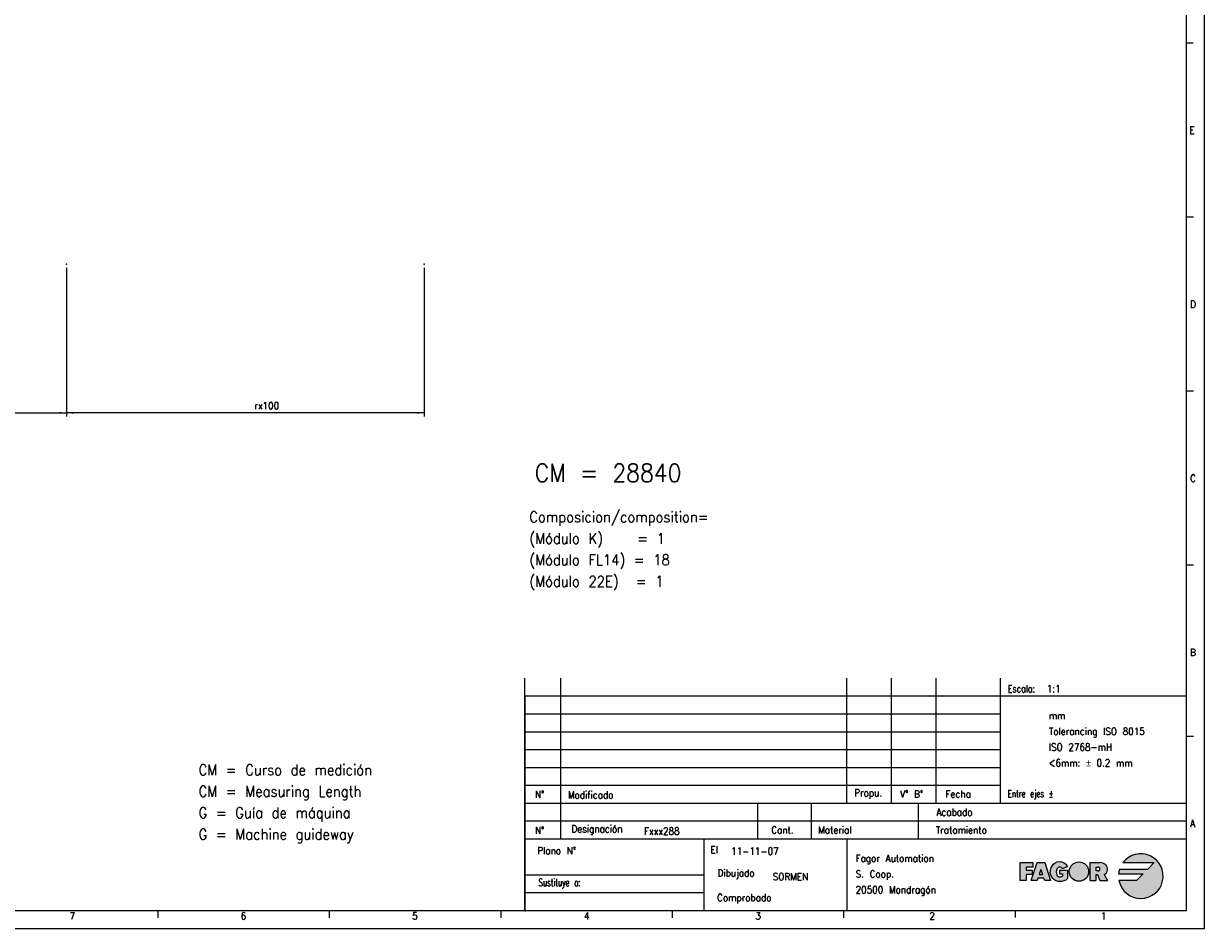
# Model space of a CAD drawing. Header units: inches. Extents: x -381 to 29822, y -418 to 176.
# Tile 9 of 49: x 129 to 459, y -418 to -165. Entities that reach past the tile are written whole.
import ezdxf

# ---------------------------------------------------------------- set-up
doc = ezdxf.new("R2010")
doc.units = ezdxf.units.IN
doc.layers.add('1', color=7, linetype='Continuous')
doc.styles.add('CONVERTER_12', font='txt.shx', dxfattribs={"width": 0.9})
doc.styles.add('CONVERTER_13', font='txt.shx', dxfattribs={"width": 0.72})
doc.styles.add('CONVERTER_14', font='txt.shx', dxfattribs={"width": 0.81})
doc.dimstyles.new('ME10_DIM_53', dxfattribs={"dimtxt": 2, "dimasz": 2, "dimexe": 1, "dimexo": 1, "dimgap": 1, "dimtad": 1, "dimdsep": 46, "dimtxsty": 'CONVERTER_12', "dimsah": 1, "dimcen": 0.09, "dimclrd": 2, "dimclre": 2, "dimclrt": 2, "dimadec": 0, "dimazin": 0, "dimtfac": 1, "dimtdec": 4, "dimtix": 1, "dimtmove": 0, "dimatfit": 3, "dimfxl": 1, "dimtolj": 1, "dimtzin": 0, "dimarcsym": 0})
doc.dimstyles.new('ME10_DIM_54', dxfattribs={"dimtxt": 2, "dimasz": 2, "dimexe": 1, "dimexo": 1, "dimgap": 1, "dimtad": 1, "dimdsep": 46, "dimtxsty": 'CONVERTER_12', "dimsah": 1, "dimcen": 0.09, "dimclrd": 2, "dimclre": 2, "dimclrt": 2, "dimadec": 0, "dimazin": 0, "dimtfac": 1, "dimtdec": 4, "dimtix": 1, "dimtmove": 0, "dimatfit": 3, "dimfxl": 1, "dimtolj": 1, "dimtzin": 0, "dimarcsym": 0})

# ---------------------------------------------------------------- blocks, each defined once
blk = doc.blocks.new('Alzado1__102', base_point=(-7.61971641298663, -226.9593064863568))
at = {"layer": '1', "color": 7}
blk.add_point((240.680731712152, -232.6909571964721), dxfattribs=at)
blk = doc.blocks.new('1__105', base_point=(-72.84170063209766, -239.5242131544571))
blk.add_blockref('Alzado1__102', (-7.61971641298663, -226.9593064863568))
blk = doc.blocks.new('*D163')
at = {"layer": '1', "color": 2, "linetype": 'Continuous'}
for p, q in [((40.68073171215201, -233.6909571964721), (40.68073171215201, -275.2266028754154)), ((140.680731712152, -233.6909571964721), (140.680731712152, -275.2266028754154)), ((40.68073171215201, -274.2266028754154), (140.680731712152, -274.2266028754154))]:
    blk.add_line(p, q, dxfattribs=at)
at = {"layer": '1', "color": 2}
for points in [[(42.68073171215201, -273.9632978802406), (42.68073171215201, -274.4899078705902), (40.68073171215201, -274.2266028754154)], [(138.680731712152, -274.4899078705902), (138.680731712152, -273.9632978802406), (140.680731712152, -274.2266028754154)]]:
    blk.add_solid(points, dxfattribs=at)
at = {"layer": '1', "color": 2, "insert": (93.1791434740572, -273.2266028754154), "char_height": 2, "attachment_point": 7, "rotation": 0.00013888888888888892, "line_spacing_factor": 0.60024009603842, "style": 'CONVERTER_12'}
blk.add_mtext('100', dxfattribs=at)
blk = doc.blocks.new('*D164')
at = {"layer": '1', "color": 2, "linetype": 'Continuous'}
for p, q in [((140.680731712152, -233.6909571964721), (140.680731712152, -275.2266028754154)), ((240.680731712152, -233.6909571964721), (240.680731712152, -275.2266028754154)), ((240.680731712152, -274.2266028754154), (140.680731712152, -274.2266028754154))]:
    blk.add_line(p, q, dxfattribs=at)
at = {"layer": '1', "color": 2}
for points in [[(142.680731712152, -273.9632978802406), (142.680731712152, -274.4899078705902), (140.680731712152, -274.2266028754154)], [(238.680731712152, -274.4899078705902), (238.680731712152, -273.9632978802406), (240.680731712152, -274.2266028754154)]]:
    blk.add_solid(points, dxfattribs=at)
at = {"layer": '1', "color": 2, "insert": (193.1950855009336, -273.2266108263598), "char_height": 2, "attachment_point": 7, "rotation": 0.00013888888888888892, "line_spacing_factor": 0.60024009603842, "style": 'CONVERTER_12'}
blk.add_mtext('\\C2;rx\\C2;100', dxfattribs=at)
blk = doc.blocks.new('1__106', base_point=(310, -313.5))
at = {"layer": '1', "color": 2, "insert": (270.1, -323.85), "char_height": 3, "attachment_point": 7, "line_spacing_factor": 1.20048019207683, "style": 'CONVERTER_12'}
blk.add_mtext('Composicion/composition=\\P(Módulo K)    = 1\\P(Módulo FL14) = 18\\P(Módulo 22E)  = 1', dxfattribs=at)
blk = doc.blocks.new('Pegar2', base_point=(310, -313.5))
at = {"layer": '1'}
blk.add_blockref('1__106', (310, -313.5), dxfattribs=at)
blk = doc.blocks.new('1__107', base_point=(310, -313.5))
blk.add_blockref('Pegar2', (310, -313.5))
blk = doc.blocks.new('Pegar3', base_point=(310, -313.5))
at = {"layer": '1'}
blk.add_blockref('1__107', (310, -313.5), dxfattribs=at)
blk = doc.blocks.new('1__108', base_point=(310, -313.5))
blk.add_blockref('Pegar3', (310, -313.5))
blk = doc.blocks.new('Pegar4', base_point=(310, -313.5))
at = {"layer": '1'}
blk.add_blockref('1__108', (310, -313.5), dxfattribs=at)
blk = doc.blocks.new('tolerancias', base_point=(401.8687695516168, -383.3796663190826))
at = {"layer": '1', "color": 7}
blk.add_point((401.8687695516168, -383.3796663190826), dxfattribs=at)
blk = doc.blocks.new('Marco_a1', base_point=(38.86876955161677, -121.3796663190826))
at = {"layer": '1', "linetype": 'Continuous'}
h = blk.add_hatch(color=2, dxfattribs=at)
edge = h.paths.add_edge_path()
edge.add_line((444.8404292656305, -400.0052611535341), (442.9654292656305, -401.8802611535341))
edge.add_line((442.9654292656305, -401.8802611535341), (435.1283092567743, -401.8802611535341))
edge.add_arc((441.0904292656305, -403.7552611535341), 6.250000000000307, 162.5423968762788, 174.2608295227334)
edge.add_line((434.871757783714, -403.1302611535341), (441.7154292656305, -403.1302611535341))
edge.add_line((441.7154292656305, -403.1302611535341), (439.8404292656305, -405.0052611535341))
edge.add_line((439.8404292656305, -405.0052611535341), (434.9667049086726, -405.0052611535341))
edge.add_arc((441.0904292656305, -403.7552611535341), 6.249999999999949, 191.5369590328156, 503.130102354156)
edge.add_line((436.0904292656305, -400.0052611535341), (444.8404292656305, -400.0052611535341))
blk.add_hatch(color=2, dxfattribs=at).paths.add_polyline_path([(410.8820959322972, -401.2552611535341), (409.0070959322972, -401.2552611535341), (409.0070959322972, -402.0885944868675), (410.6737625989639, -402.0885944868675), (410.6737625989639, -402.9219278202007), (410.6737625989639, -403.3385944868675), (409.0070959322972, -403.3385944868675), (409.0070959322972, -405.0052611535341), (407.3404292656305, -405.0052611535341), (407.3404292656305, -400.0052611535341), (410.8820959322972, -400.0052611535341)])
h = blk.add_hatch(color=2, dxfattribs=at)
h.paths.add_polyline_path([(414.2154292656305, -405.0052611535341), (414.0070959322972, -404.3802611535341), (412.3404292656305, -404.3802611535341), (412.1320959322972, -405.0052611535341), (410.4654292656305, -405.0052611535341), (412.1320959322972, -400.0052611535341), (414.2154292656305, -400.0052611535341), (415.8820959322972, -405.0052611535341)])
h.paths.add_polyline_path([(413.1737625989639, -401.8802611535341), (412.6876514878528, -403.3385944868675), (413.659873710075, -403.3385944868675)], flags=16)
h = blk.add_hatch(color=2, dxfattribs=at)
edge = h.paths.add_edge_path()
edge.add_line((418.3855508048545, -402.0885944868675), (418.3855508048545, -403.1302611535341))
edge.add_line((418.3855508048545, -403.1302611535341), (419.2188841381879, -403.1302611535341))
edge.add_line((419.2188841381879, -403.1302611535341), (419.2188841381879, -403.7552611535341))
edge.add_arc((418.3855508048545, -402.1927611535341), 1.770833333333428, 270, 298.07248693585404, ccw=False)
edge.add_arc((418.3855508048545, -403.1302611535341), 0.833333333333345, 202.6198649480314, 270, ccw=False)
edge.add_arc((419.6355508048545, -402.6094278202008), 2.187499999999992, 154.6230664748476, 202.6198649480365, ccw=False)
edge.add_arc((418.3831829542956, -402.0885978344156), 0.8353864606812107, 29.918998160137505, 150.0810018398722, ccw=False)
edge.add_line((419.1072386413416, -401.6719278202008), (420.6642732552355, -401.0469278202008))
edge.add_arc((418.3820959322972, -402.5052611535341), 2.708333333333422, 32.57897039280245, 90)
edge.add_arc((418.3820959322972, -402.5052611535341), 2.708333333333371, 90, 219.5977388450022)
edge.add_arc((418.5607714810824, -402.1093216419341), 3.104272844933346, 223.1289646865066, 312.983270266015)
edge.add_line((420.6772174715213, -404.3802611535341), (420.6772174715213, -402.0885944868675))
edge.add_line((420.6772174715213, -402.0885944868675), (418.3855508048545, -402.0885944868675))
h = blk.add_hatch(color=2, dxfattribs=at)
edge = h.paths.add_edge_path()
edge.add_arc((423.7985893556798, -402.5052611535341), 2.708333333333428, 0, 360)
h = blk.add_hatch(color=2, dxfattribs=at)
edge = h.paths.add_edge_path()
edge.add_arc((430.1555290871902, -401.8289445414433), 1.643411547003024, -66.72332945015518, 50.761309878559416, ccw=False)
edge.add_line((430.8049584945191, -403.3385944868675), (431.7315329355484, -405.0052611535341))
edge.add_line((431.7315329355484, -405.0052611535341), (429.6498073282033, -405.0052611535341))
edge.add_line((429.6498073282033, -405.0052611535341), (429.0248073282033, -403.3385944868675))
edge.add_line((429.0248073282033, -403.3385944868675), (428.6081406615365, -403.3385944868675))
edge.add_line((428.6081406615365, -403.3385944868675), (428.6081406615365, -405.0052611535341))
edge.add_line((428.6081406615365, -405.0052611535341), (426.9414739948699, -405.0052611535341))
edge.add_line((426.9414739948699, -405.0052611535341), (426.9414739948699, -400.0052611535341))
edge.add_line((426.9414739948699, -400.0052611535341), (428.6081406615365, -400.0052611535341))
edge.add_line((428.6081406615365, -400.0052611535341), (429.6498073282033, -400.0052611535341))
edge.add_arc((429.6498073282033, -402.4481664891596), 2.442905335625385, 50.76130987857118, 90, ccw=False)
edge = h.paths.add_edge_path(flags=16)
edge.add_arc((429.1289739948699, -401.7760944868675), 0.5208333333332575, 270, 450)
edge.add_line((429.1289739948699, -401.2552611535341), (428.6081406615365, -401.2552611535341))
edge.add_line((428.6081406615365, -401.2552611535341), (428.6081406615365, -402.2969278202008))
edge.add_line((428.6081406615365, -402.2969278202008), (429.1289739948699, -402.2969278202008))
at = {"layer": '1', "color": 2, "linetype": 'Continuous'}
for p, q in [((458.8687695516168, -418.3796663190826), (458.8687695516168, 175.6203336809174)), ((455.7169153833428, -170.8463329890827), (453.7169153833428, -170.8463329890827)), ((455.8687695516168, -219.5129996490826), (453.8687695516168, -219.5129996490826)), ((455.8687695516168, -268.1796663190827), (453.8687695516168, -268.1796663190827)), ((455.8687695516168, -316.8463329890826), (453.8687695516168, -316.8463329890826)), ((268.8687695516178, -353.3796663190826), (453.8687695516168, -353.3796663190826)), ((268.8687695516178, -358.3796663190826), (401.8687695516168, -358.3796663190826)), ((268.8687695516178, -363.3796663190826), (401.8687695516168, -363.3796663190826)), ((455.8687695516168, -364.7129996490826), (453.8687695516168, -364.7129996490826)), ((268.8687695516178, -368.3796663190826), (401.8687695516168, -368.3796663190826)), ((268.8687695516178, -373.3796663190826), (401.8687695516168, -373.3796663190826)), ((268.8687695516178, -378.3796663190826), (401.8687695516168, -378.3796663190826)), ((453.8687695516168, -388.3796663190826), (268.8687695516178, -388.3796663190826)), ((407.3404292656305, -400.0052611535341), (410.8820959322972, -400.0052611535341)), ((407.3404292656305, -405.0052611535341), (407.3404292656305, -400.0052611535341)), ((409.0070959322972, -401.2552611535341), (409.0070959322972, -402.0885944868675)), ((410.8820959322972, -401.2552611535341), (409.0070959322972, -401.2552611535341)), ((409.0070959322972, -402.0885944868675), (410.6737625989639, -402.0885944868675)), ((410.4654292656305, -405.0052611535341), (412.1320959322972, -400.0052611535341)), ((410.6737625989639, -402.0885944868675), (410.6737625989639, -402.9219278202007)), ((410.8820959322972, -400.0052611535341), (410.8820959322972, -401.2552611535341)), ((412.1320959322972, -400.0052611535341), (414.2154292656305, -400.0052611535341)), ((413.1737625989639, -401.8802611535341), (412.6876514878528, -403.3385944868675)), ((413.659873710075, -403.3385944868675), (413.1737625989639, -401.8802611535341)), ((414.2154292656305, -400.0052611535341), (415.8820959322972, -405.0052611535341)), ((418.3855508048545, -402.0885944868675), (420.6772174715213, -402.0885944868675)), ((418.3855508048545, -402.0885944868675), (418.3855508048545, -403.1302611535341)), ((419.1072386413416, -401.6719278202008), (420.6642732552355, -401.0469278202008)), ((420.6772174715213, -404.3802611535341), (420.6772174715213, -402.0885944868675)), ((426.9414739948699, -400.0052611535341), (428.6081406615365, -400.0052611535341)), ((426.9414739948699, -405.0052611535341), (426.9414739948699, -400.0052611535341)), ((428.6081406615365, -400.0052611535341), (429.6498073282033, -400.0052611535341)), ((428.6081406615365, -401.2552611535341), (429.1289739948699, -401.2552611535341)), ((428.6081406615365, -402.2969278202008), (428.6081406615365, -401.2552611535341)), ((429.1289739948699, -402.2969278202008), (428.6081406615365, -402.2969278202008)), ((442.9654292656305, -401.8802611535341), (435.1283092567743, -401.8802611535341)), ((436.0904292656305, -400.0052611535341), (444.8404292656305, -400.0052611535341)), ((444.8404292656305, -400.0052611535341), (442.9654292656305, -401.8802611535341)), ((409.0070959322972, -405.0052611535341), (407.3404292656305, -405.0052611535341)), ((409.0070959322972, -403.3385944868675), (409.0070959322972, -405.0052611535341)), ((410.6737625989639, -403.3385944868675), (409.0070959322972, -403.3385944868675)), ((412.1320959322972, -405.0052611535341), (410.4654292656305, -405.0052611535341)), ((410.6737625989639, -402.9219278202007), (410.6737625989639, -403.3385944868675)), ((412.3404292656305, -404.3802611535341), (412.1320959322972, -405.0052611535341)), ((414.0070959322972, -404.3802611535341), (412.3404292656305, -404.3802611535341)), ((412.6876514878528, -403.3385944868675), (413.659873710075, -403.3385944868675)), ((414.2154292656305, -405.0052611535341), (414.0070959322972, -404.3802611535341)), ((415.8820959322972, -405.0052611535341), (414.2154292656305, -405.0052611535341)), ((418.3855508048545, -403.1302611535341), (419.2188841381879, -403.1302611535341)), ((419.2188841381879, -403.1302611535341), (419.2188841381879, -403.7552611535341)), ((426.9414739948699, -405.0052611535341), (428.6081406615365, -405.0052611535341)), ((428.6081406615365, -405.0052611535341), (428.6081406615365, -403.3385944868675)), ((428.6081406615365, -403.3385944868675), (429.0248073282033, -403.3385944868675)), ((429.0248073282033, -403.3385944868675), (429.6498073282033, -405.0052611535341)), ((429.6498073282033, -405.0052611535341), (431.7315329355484, -405.0052611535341)), ((430.8049584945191, -403.3385944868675), (431.7315329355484, -405.0052611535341)), ((434.871757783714, -403.1302611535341), (441.7154292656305, -403.1302611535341)), ((439.8404292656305, -405.0052611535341), (434.9667049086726, -405.0052611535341)), ((441.7154292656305, -403.1302611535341), (439.8404292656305, -405.0052611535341)), ((268.8687695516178, -408.3796663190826), (318.8687695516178, -408.3796663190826)), ((166.2217107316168, -413.4260551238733), (166.2217107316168, -415.4260551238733)), ((214.1628872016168, -413.4260551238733), (214.1628872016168, -415.4260551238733)), ((262.104063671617, -413.4260551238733), (262.104063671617, -415.4260551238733)), ((310.0452401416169, -413.4260551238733), (310.0452401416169, -415.4260551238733)), ((357.9864166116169, -413.4260551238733), (357.9864166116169, -415.4260551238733)), ((405.9275930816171, -413.3796663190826), (405.9275930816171, -415.3796663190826)), ((-381.1312304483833, -418.3796663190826), (458.8687695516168, -418.3796663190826))]:
    blk.add_line(p, q, dxfattribs=at)
at = {"layer": '1', "color": 7, "linetype": 'Continuous'}
for p, q in [((453.8687695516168, -413.3796663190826), (453.8687695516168, 170.6203336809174)), ((268.8687695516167, -413.3796663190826), (268.8687695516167, -348.3796663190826)), ((278.8687695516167, -393.3796663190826), (278.8687695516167, -348.3796663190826)), ((358.8687695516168, -383.3796663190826), (358.8687695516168, -348.3796663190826)), ((371.3687695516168, -383.3796663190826), (371.3687695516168, -348.3796663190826)), ((383.8687695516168, -383.3796663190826), (383.8687695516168, -348.3796663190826)), ((401.8687695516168, -383.3796663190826), (401.8687695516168, -348.3796663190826)), ((268.8687695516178, -383.3796663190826), (453.8687695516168, -383.3796663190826)), ((333.8687695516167, -383.3796663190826), (333.8687695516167, -393.3796663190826)), ((348.8687695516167, -383.3796663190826), (348.8687695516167, -393.3796663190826)), ((378.8687695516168, -383.3796663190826), (378.8687695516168, -393.3796663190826)), ((268.8687695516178, -393.3796663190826), (453.8687695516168, -393.3796663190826)), ((318.8687695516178, -393.3796663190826), (318.8687695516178, -403.3796663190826)), ((358.8687695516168, -393.3796663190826), (358.8687695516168, -413.3796663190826)), ((268.8687695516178, -403.3796663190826), (318.8687695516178, -403.3796663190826)), ((318.8687695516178, -403.3796663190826), (318.8687695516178, -408.3796663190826)), ((318.8687695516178, -408.3796663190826), (318.8687695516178, -413.3796663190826)), ((-361.1312304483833, -413.3796663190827), (453.8687695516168, -413.3796663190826))]:
    blk.add_line(p, q, dxfattribs=at)
at = {"layer": '1', "color": 6, "linetype": 'Continuous'}
blk.add_line((268.8687695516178, -353.6147022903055), (268.8687695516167, -413.6147022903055), dxfattribs=at)
at = {"layer": '1', "color": 2, "linetype": 'Continuous'}
blk.add_circle((423.7985893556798, -402.5052611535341), 2.708333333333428, dxfattribs=at)
for centre, radius, start, end in [((441.0904292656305, -403.7552611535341), 6.249999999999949, 191.5369590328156, 143.130102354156), ((418.3820959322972, -402.5052611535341), 2.708333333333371, 90, 219.5977388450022), ((419.6355508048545, -402.6094278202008), 2.187499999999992, 154.6230664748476, 202.6198649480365), ((418.3831829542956, -402.0885978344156), 0.8353864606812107, 29.91899816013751, 150.0810018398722), ((418.3820959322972, -402.5052611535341), 2.708333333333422, 32.57897039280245, 90), ((429.1289739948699, -401.7760944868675), 0.5208333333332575, 270, 90), ((429.6498073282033, -402.4481664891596), 2.442905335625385, 50.76130987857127, 90), ((430.1555290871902, -401.8289445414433), 1.643411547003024, 293.2766705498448, 50.7613098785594), ((441.0904292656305, -403.7552611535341), 6.250000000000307, 162.5423968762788, 174.2608295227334), ((418.5607714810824, -402.1093216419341), 3.104272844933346, 223.1289646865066, 312.983270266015), ((418.3855508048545, -403.1302611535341), 0.833333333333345, 202.6198649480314, 270), ((418.3855508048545, -402.1927611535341), 1.770833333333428, 270, 298.072486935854)]:
    blk.add_arc(centre, radius, start, end, dxfattribs=at)
at = {"layer": '1', "color": 2}
for s, height, style, width, p in [('CM = 28840', 5, 'CONVERTER_12', 0.9, (271.6257590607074, -293.528511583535)), ('Escala:', 2, 'CONVERTER_14', 0.81, (403.8687695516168, -352.3796663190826)), ('El', 2, 'CONVERTER_12', 0.9, (320.7253003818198, -397.3796663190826))]:
    blk.add_text(s, height=height, dxfattribs=dict(at, style=style, width=width)).set_placement(p)
for s, insert, char_height, attachment_point, line_spacing_factor, style in [('E', (454.7169153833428, -195.1796663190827), 2, 4, 1.20048019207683, 'CONVERTER_12'), ('D', (454.8687695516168, -243.8463329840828), 2, 4, 1.20048019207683, 'CONVERTER_12'), ('C', (454.8687695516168, -292.5129996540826), 2, 4, 1.20048019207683, 'CONVERTER_12'), ('B', (454.8687695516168, -341.1796663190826), 2, 4, 1.20048019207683, 'CONVERTER_12'), ('mm\\PTolerancing ISO 8015\\PISO 2768-mH\\P<6mm: {\\Fgdt;`} 0.2 mm', (415.3801489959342, -365.498247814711), 2, 4, 1.32052821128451, 'CONVERTER_12'), ('CM = Curso de medición\\PCM = Measuring Length\\PG = Guía de máquina\\PG = Machine guideway', (177.6157323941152, -394.5604684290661), 3, 7, 1.20048019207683, 'CONVERTER_12'), ('N°', (272.990225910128, -380.8796663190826), 2, 5, 1.32052821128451, 'CONVERTER_12'), ('Modificado', (280.8954422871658, -381.0480826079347), 2, 4, 1.32052821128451, 'CONVERTER_12'), ('Propu.', (360.9564625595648, -380.8119144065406), 2, 4, 1.32052821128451, 'CONVERTER_12'), ('V° B°', (373.7932646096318, -380.8119144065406), 2, 4, 1.20048019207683, 'CONVERTER_12'), ('Fecha', (386.4626283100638, -380.8119144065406), 2, 4, 1.32052821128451, 'CONVERTER_12'), ('Entre ejes ±', (403.8687695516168, -382.3796663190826), 2, 7, 1.32052821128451, 'CONVERTER_13'), ('Acabado', (394.0347511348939, -385.8796663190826), 2, 6, 1.32052821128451, 'CONVERTER_12'), ('N°', (272.990225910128, -390.9564089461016), 2, 5, 1.32052821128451, 'CONVERTER_12'), ('Designación', (281.8687695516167, -390.8796663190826), 2, 4, 1.32052821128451, 'CONVERTER_12'), ('Cant.', (340.8687695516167, -390.8796663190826), 2, 5, 1.32052821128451, 'CONVERTER_12'), ('Material', (350.8687695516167, -390.8796663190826), 2, 4, 1.32052821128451, 'CONVERTER_12'), ('Tratamiento', (398.0347511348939, -390.8796663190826), 2, 6, 1.32052821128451, 'CONVERTER_12'), ('A', (454.8687695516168, -389.0463329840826), 2, 4, 1.20048019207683, 'CONVERTER_12'), ('Plano N°', (283.2007075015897, -396.6351838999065), 2, 6, 1.32052821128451, 'CONVERTER_12'), ('Fagor Automation\\PS. Coop.\\P20500 Mondragón', (361.3421985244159, -403.5150845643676), 2, 4, 1.32052821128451, 'CONVERTER_12'), ('Dibujado', (333.0886147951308, -403.2478935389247), 2, 6, 1.32052821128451, 'CONVERTER_12'), ('Sustituye a:', (284.4291902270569, -405.8796663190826), 2, 6, 1.32052821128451, 'CONVERTER_13'), ('Comprobado', (337.8119788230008, -410.0967713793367), 2, 6, 1.32052821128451, 'CONVERTER_12'), ('7', (141.5259386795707, -414.9260551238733), 2, 4, 1.20048019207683, 'CONVERTER_12'), ('6', (189.3791898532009, -414.9260551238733), 2, 4, 1.20048019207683, 'CONVERTER_12'), ('5', (237.3529070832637, -414.9260551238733), 2, 4, 1.20048019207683, 'CONVERTER_12'), ('4', (285.3640039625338, -414.9260551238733), 2, 4, 1.20048019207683, 'CONVERTER_12'), ('3', (333.2920379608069, -414.9260551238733), 2, 4, 1.20048019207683, 'CONVERTER_12'), ('2', (381.9570048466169, -414.9260551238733), 2, 4, 1.20048019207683, 'CONVERTER_12'), ('1', (429.8981813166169, -414.9260551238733), 2, 4, 1.20048019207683, 'CONVERTER_12')]:
    blk.add_mtext(s, dxfattribs=dict(at, insert=insert, char_height=char_height, attachment_point=attachment_point, line_spacing_factor=line_spacing_factor, style=style))
blk = doc.blocks.new('Top', base_point=(38.86876955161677, -121.3796663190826))
blk.add_blockref('Marco_a1', (38.86876955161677, -121.3796663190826))
blk = doc.blocks.new('_dummy_frame', base_point=(-381.1312304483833, -418.3796663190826))
blk.add_blockref('Top', (38.86876955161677, -121.3796663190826))
at = {"layer": '1'}
blk.add_blockref('tolerancias', (401.8687695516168, -383.3796663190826), dxfattribs=at)
blk = doc.blocks.new('Pegar5', base_point=(-114.2417006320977, -514.4042131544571))
at = {"layer": '1', "color": 7}
blk.add_point((140.680731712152, -232.6909571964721), dxfattribs=at)
at = {"layer": '1'}
blk.add_blockref('1__105', (-72.84170063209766, -239.5242131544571), dxfattribs=at)
dim = blk.add_aligned_dim(p1=(140.680731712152, -232.6909571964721), p2=(40.68073171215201, -232.6909571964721), distance=41.53564567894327, dimstyle='ME10_DIM_53', dxfattribs=at)
dim.commit()
dim.dimension.update_dxf_attribs({"geometry": '*D163', "text_midpoint": (95.2791434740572, -272.2266028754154), "text_rotation": 0.00013888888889})
dim = blk.add_aligned_dim(p1=(140.680731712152, -232.6909571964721), p2=(240.680731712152, -232.6909571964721), distance=-41.53564567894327, dimstyle='ME10_DIM_54', override={"dimpost": 'rx<>'}, dxfattribs=at)
dim.commit()
dim.dimension.update_dxf_attribs({"geometry": '*D164', "text_midpoint": (196.850085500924, -272.2266028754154), "text_rotation": 0.00013888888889})

msp = doc.modelspace()

# ---------------------------------------------------------------- block references
for name, p in [('Pegar5', (-114.2417006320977, -514.4042131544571)), ('Pegar4', (310, -313.5))]:
    msp.add_blockref(name, p)
at = {"layer": '1'}
msp.add_blockref('_dummy_frame', (-381.1312304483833, -418.3796663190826), dxfattribs=at)

# ---------------------------------------------------------------- texts
at = {"layer": '1', "color": 2, "style": 'CONVERTER_12', "width": 0.9}
for s, p in [('1:1', (414.79988074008, -352.3796663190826)), ('Fxxx288', (302.170958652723, -392.1796663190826)), ('11-11-07', (326.554978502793, -397.792656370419)), ('SORMEN', (338.184280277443, -404.920292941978))]:
    msp.add_text(s, height=2, dxfattribs=at).set_placement(p)

doc.saveas('drawing.dxf')
